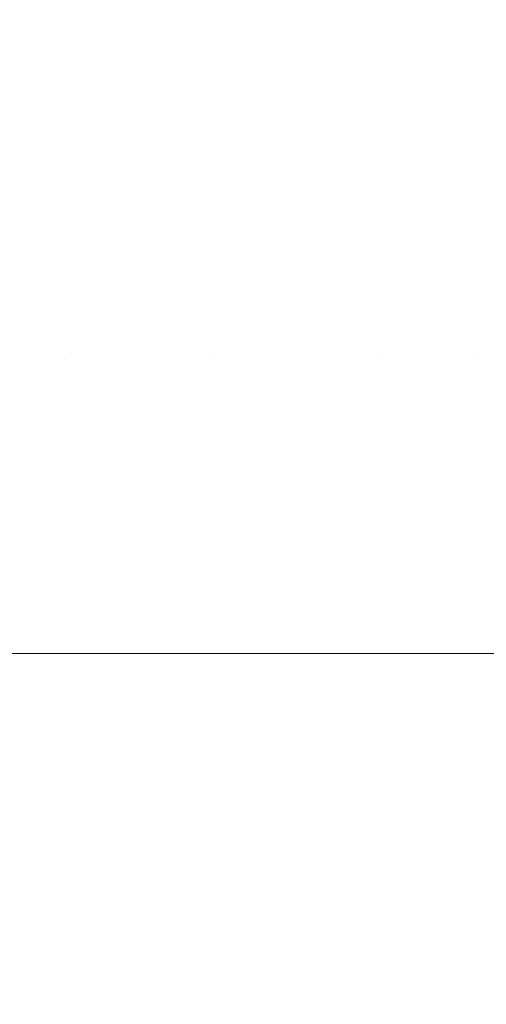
# Model space of a CAD drawing. Header units: centimetres. Extents: x -26.3 to 27.5, y 4.2 to 67.9.
# Tile 176 of 256: x -8.17947 to -8.17439, y 5.89639 to 5.90712. Entities that reach past the tile are written whole.
import ezdxf

# ---------------------------------------------------------------- set-up
doc = ezdxf.new("R2010")
doc.units = ezdxf.units.CM
doc.header["$LTSCALE"] = 2.54
doc.layers.add('Lucido design-1', color=7, linetype='Continuous')

# ---------------------------------------------------------------- blocks, each defined once
blk = doc.blocks.new('Gruppo-2-1')
at = {"color": 7, "linetype": 'Continuous', "lineweight": 9}
for points, invisible_edges in [([(-8.180267, 5.910014, -1147.577952), (-8.179675, 5.910014, -1147.576457), (-8.179428, 5.906752, -1147.576557), (-8.180017, 5.906752, -1147.578048)], 15), ([(-8.178812, 5.906752, -1147.575071), (-8.179428, 5.906752, -1147.576557), (-8.179675, 5.910014, -1147.576457), (-8.179058, 5.910014, -1147.574966)], 15), ([(-8.179058, 5.910014, -1147.574966), (-8.178419, 5.910014, -1147.573491), (-8.178174, 5.906752, -1147.573599), (-8.178812, 5.906752, -1147.575071)], 15), ([(-8.177511, 5.906752, -1147.572133), (-8.178174, 5.906752, -1147.573599), (-8.178419, 5.910014, -1147.573491), (-8.177754, 5.910014, -1147.572021)], 15), ([(-8.177754, 5.910014, -1147.572021), (-8.177068, 5.910014, -1147.570567), (-8.176827, 5.906752, -1147.570683), (-8.177511, 5.906752, -1147.572133)], 15), ([(-8.176117, 5.906752, -1147.569238), (-8.176827, 5.906752, -1147.570683), (-8.177068, 5.910014, -1147.570567), (-8.176356, 5.910014, -1147.569119)], 15), ([(-8.176356, 5.910014, -1147.569119), (-8.175624, 5.910014, -1147.567687), (-8.175387, 5.906752, -1147.567811), (-8.176117, 5.906752, -1147.569238)], 15), ([(-8.174631, 5.906752, -1147.56639), (-8.175387, 5.906752, -1147.567811), (-8.175624, 5.910014, -1147.567687), (-8.174866, 5.910014, -1147.566263)], 15), ([(-8.174866, 5.910014, -1147.566263), (-8.174089, 5.910014, -1147.564856), (-8.173856, 5.906752, -1147.564987), (-8.174631, 5.906752, -1147.56639)], 15), ([(-8.179968, 5.909814, -1111.47724), (-8.179352, 5.909814, -1111.475719), (-8.179115, 5.906619, -1111.475817), (-8.179729, 5.906619, -1111.477335)], 15), ([(-8.178474, 5.906619, -1111.474305), (-8.179115, 5.906619, -1111.475817), (-8.179352, 5.909814, -1111.475719), (-8.17871, 5.909814, -1111.474203)], 15), ([(-8.17871, 5.909814, -1111.474203), (-8.178045, 5.909814, -1111.472703), (-8.177811, 5.906619, -1111.472808), (-8.178474, 5.906619, -1111.474305)], 15), ([(-8.177121, 5.906619, -1111.471318), (-8.177811, 5.906619, -1111.472808), (-8.178045, 5.909814, -1111.472703), (-8.177353, 5.909814, -1111.471208)], 15), ([(-8.177353, 5.909814, -1111.471208), (-8.176639, 5.909814, -1111.469731), (-8.176409, 5.906619, -1111.469844), (-8.177121, 5.906619, -1111.471318)], 15), ([(-8.17567, 5.906619, -1111.468377), (-8.176409, 5.906619, -1111.469844), (-8.176639, 5.909814, -1111.469731), (-8.175899, 5.909814, -1111.46826)], 15), ([(-8.175899, 5.909814, -1111.46826), (-8.175137, 5.909814, -1111.466806), (-8.174911, 5.906619, -1111.466927), (-8.17567, 5.906619, -1111.468377)], 15), ([(-8.174124, 5.906619, -1111.465485), (-8.174911, 5.906619, -1111.466927), (-8.175137, 5.909814, -1111.466806), (-8.174349, 5.909814, -1111.46536)], 15), ([(-25.986537, 5.908431, -1111.014502), (-25.986537, 5.904573, -1111.014268), (27.113463, 5.904573, -1111.014268), (27.113463, 5.908431, -1111.014502)], 10), ([(-25.986537, 5.908431, -1147.114502), (-25.986537, 5.904573, -1147.114268), (27.113463, 5.904573, -1147.114268), (27.113463, 5.908431, -1147.114502)], 10), ([(-8.180017, 5.906752, -1147.578048), (-8.179428, 5.906752, -1147.576557), (-8.179279, 5.903484, -1147.576617), (-8.179868, 5.903484, -1147.578106)], 15), ([(-8.178664, 5.903484, -1147.575133), (-8.179279, 5.903484, -1147.576617), (-8.179428, 5.906752, -1147.576557), (-8.178812, 5.906752, -1147.575071)], 15), ([(-8.178812, 5.906752, -1147.575071), (-8.178174, 5.906752, -1147.573599), (-8.178028, 5.903484, -1147.573664), (-8.178664, 5.903484, -1147.575133)], 15), ([(-8.177366, 5.903484, -1147.5722), (-8.178028, 5.903484, -1147.573664), (-8.178174, 5.906752, -1147.573599), (-8.177511, 5.906752, -1147.572133)], 15), ([(-8.177511, 5.906752, -1147.572133), (-8.176827, 5.906752, -1147.570683), (-8.176683, 5.903484, -1147.570752), (-8.177366, 5.903484, -1147.5722)], 15), ([(-8.175974, 5.903484, -1147.56931), (-8.176683, 5.903484, -1147.570752), (-8.176827, 5.906752, -1147.570683), (-8.176117, 5.906752, -1147.569238)], 15), ([(-8.176117, 5.906752, -1147.569238), (-8.175387, 5.906752, -1147.567811), (-8.175245, 5.903484, -1147.567885), (-8.175974, 5.903484, -1147.56931)], 15), ([(-8.17449, 5.903484, -1147.566467), (-8.175245, 5.903484, -1147.567885), (-8.175387, 5.906752, -1147.567811), (-8.174631, 5.906752, -1147.56639)], 15), ([(-8.174631, 5.906752, -1147.56639), (-8.173856, 5.906752, -1147.564987), (-8.173716, 5.903484, -1147.565066), (-8.17449, 5.903484, -1147.566467)], 15), ([(-8.179729, 5.906619, -1111.477335), (-8.179115, 5.906619, -1111.475817), (-8.178973, 5.903417, -1111.475876), (-8.179586, 5.903417, -1111.477391)], 15), ([(-8.178333, 5.903417, -1111.474366), (-8.178973, 5.903417, -1111.475876), (-8.179115, 5.906619, -1111.475817), (-8.178474, 5.906619, -1111.474305)], 15), ([(-8.178474, 5.906619, -1111.474305), (-8.177811, 5.906619, -1111.472808), (-8.177671, 5.903417, -1111.472872), (-8.178333, 5.903417, -1111.474366)], 15), ([(-8.176981, 5.903417, -1111.471384), (-8.177671, 5.903417, -1111.472872), (-8.177811, 5.906619, -1111.472808), (-8.177121, 5.906619, -1111.471318)], 15), ([(-8.177121, 5.906619, -1111.471318), (-8.176409, 5.906619, -1111.469844), (-8.176271, 5.903417, -1111.469912), (-8.176981, 5.903417, -1111.471384)], 15), ([(-8.175533, 5.903417, -1111.468447), (-8.176271, 5.903417, -1111.469912), (-8.176409, 5.906619, -1111.469844), (-8.17567, 5.906619, -1111.468377)], 15), ([(-8.17567, 5.906619, -1111.468377), (-8.174911, 5.906619, -1111.466927), (-8.174775, 5.903417, -1111.467), (-8.175533, 5.903417, -1111.468447)], 15), ([(-8.17399, 5.903417, -1111.46556), (-8.174775, 5.903417, -1111.467), (-8.174911, 5.906619, -1111.466927), (-8.174124, 5.906619, -1111.465485)], 15), ([(27.113463, 5.904128, -1111.014241), (27.113463, 5.904573, -1111.014268), (-25.986537, 5.904573, -1111.014268), (-25.986537, 5.904128, -1111.014241)], 10), ([(27.113463, 5.904128, -1147.114241), (27.113463, 5.904573, -1147.114268), (-25.986537, 5.904573, -1147.114268), (-25.986537, 5.904128, -1147.114241)], 10), ([(-25.986537, 5.904128, -1111.014241), (-25.986537, 5.900212, -1111.014164), (27.113463, 5.900212, -1111.014164), (27.113463, 5.904128, -1111.014241)], 8), ([(-25.986537, 5.904128, -1147.114241), (-25.986537, 5.900212, -1147.114164), (27.113463, 5.900212, -1147.114164), (27.113463, 5.904128, -1147.114241)], 8), ([(-8.179868, 5.903484, -1147.578106), (-8.179279, 5.903484, -1147.576617), (-8.179209, 5.900212, -1147.576645), (-8.17999, 5.900212, -1147.578574)], 11), ([(-8.178421, 5.900212, -1147.574699), (-8.179209, 5.900212, -1147.576645), (-8.179279, 5.903484, -1147.576617), (-8.178664, 5.903484, -1147.575133)], 14), ([(-8.178664, 5.903484, -1147.575133), (-8.178028, 5.903484, -1147.573664), (-8.178421, 5.900212, -1147.574699)], 11), ([(-8.177299, 5.900212, -1147.572231), (-8.178421, 5.900212, -1147.574699), (-8.178028, 5.903484, -1147.573664), (-8.177366, 5.903484, -1147.5722)], 14), ([(-8.177366, 5.903484, -1147.5722), (-8.176683, 5.903484, -1147.570752), (-8.176689, 5.900212, -1147.57089)], 11), ([(-8.176689, 5.900212, -1147.57089), (-8.177299, 5.900212, -1147.572231), (-8.177366, 5.903484, -1147.5722)], 10), ([(-8.175907, 5.900212, -1147.569344), (-8.176689, 5.900212, -1147.57089), (-8.176683, 5.903484, -1147.570752), (-8.175974, 5.903484, -1147.56931)], 14), ([(-8.175974, 5.903484, -1147.56931), (-8.175245, 5.903484, -1147.567885), (-8.174798, 5.900212, -1147.567152), (-8.175907, 5.900212, -1147.569344)], 11), ([(-8.174798, 5.900212, -1147.567152), (-8.175245, 5.903484, -1147.567885), (-8.17449, 5.903484, -1147.566467)], 11), ([(-8.17449, 5.903484, -1147.566467), (-8.173716, 5.903484, -1147.565066), (-8.17365, 5.900212, -1147.565103), (-8.174798, 5.900212, -1147.567152)], 11), ([(-8.179586, 5.903417, -1111.477391), (-8.178973, 5.903417, -1111.475876), (-8.178908, 5.900212, -1111.475903), (-8.179521, 5.900212, -1111.477417)], 11), ([(-8.178973, 5.903417, -1111.475876), (-8.178333, 5.903417, -1111.474366), (-8.178421, 5.900212, -1111.474699)], 11), ([(-8.178421, 5.900212, -1111.474699), (-8.178908, 5.900212, -1111.475903), (-8.178973, 5.903417, -1111.475876)], 10), ([(-8.178333, 5.903417, -1111.474366), (-8.177671, 5.903417, -1111.472872), (-8.177604, 5.900212, -1111.472902), (-8.178421, 5.900212, -1111.474699)], 11), ([(-8.176689, 5.900212, -1111.47089), (-8.177604, 5.900212, -1111.472902), (-8.177671, 5.903417, -1111.472872), (-8.176981, 5.903417, -1111.471384)], 14), ([(-8.176981, 5.903417, -1111.471384), (-8.176271, 5.903417, -1111.469912), (-8.176689, 5.900212, -1111.47089)], 11), ([(-8.17547, 5.900212, -1111.46848), (-8.176689, 5.900212, -1111.47089), (-8.176271, 5.903417, -1111.469912), (-8.175533, 5.903417, -1111.468447)], 14), ([(-8.175533, 5.903417, -1111.468447), (-8.174775, 5.903417, -1111.467), (-8.174798, 5.900212, -1111.467152)], 11), ([(-8.174798, 5.900212, -1111.467152), (-8.17547, 5.900212, -1111.46848), (-8.175533, 5.903417, -1111.468447)], 10), ([(-8.173926, 5.900212, -1111.465595), (-8.174798, 5.900212, -1111.467152), (-8.174775, 5.903417, -1111.467), (-8.17399, 5.903417, -1111.46556)], 14), ([(-8.17999, 5.900212, -1147.578574), (-8.179209, 5.900212, -1147.576645), (-8.17968, 4.700212, -1147.57777)], 10), ([(-8.178408, 4.700212, -1111.474704), (-8.17968, 4.700212, -1111.47777), (-8.179521, 5.900212, -1111.477417), (-8.178908, 5.900212, -1111.475903)], 10), ([(-8.178408, 4.700212, -1147.574704), (-8.17968, 4.700212, -1147.57777), (-8.179209, 5.900212, -1147.576645)], 10), ([(-8.179209, 5.900212, -1147.576645), (-8.178421, 5.900212, -1147.574699), (-8.178408, 4.700212, -1147.574704)], 10), ([(-8.178908, 5.900212, -1111.475903), (-8.178421, 5.900212, -1111.474699), (-8.178408, 4.700212, -1111.474704)], 10), ([(-8.178421, 5.900212, -1111.474699), (-8.177604, 5.900212, -1111.472902), (-8.178104, 4.700212, -1111.473971)], 10), ([(-8.178104, 4.700212, -1111.473971), (-8.178408, 4.700212, -1111.474704), (-8.178421, 5.900212, -1111.474699)], 10), ([(-8.178104, 4.700212, -1147.573971), (-8.178421, 5.900212, -1147.574699), (-8.177299, 5.900212, -1147.572231)], 9), ([(-8.178104, 4.700212, -1147.573971), (-8.178408, 4.700212, -1147.574704), (-8.178421, 5.900212, -1147.574699)], 10), ([(-8.176678, 4.700212, -1111.470895), (-8.178104, 4.700212, -1111.473971), (-8.177604, 5.900212, -1111.472902)], 10), ([(-8.177299, 5.900212, -1147.572231), (-8.176678, 4.700212, -1147.570895), (-8.178104, 4.700212, -1147.573971)], 9), ([(-8.177604, 5.900212, -1111.472902), (-8.176689, 5.900212, -1111.47089), (-8.176678, 4.700212, -1111.470895)], 10), ([(-8.177299, 5.900212, -1147.572231), (-8.176689, 5.900212, -1147.57089), (-8.176678, 4.700212, -1147.570895)], 10), ([(-8.176373, 4.700212, -1111.470236), (-8.176689, 5.900212, -1111.47089), (-8.17547, 5.900212, -1111.46848)], 9), ([(-8.176373, 4.700212, -1111.470236), (-8.176678, 4.700212, -1111.470895), (-8.176689, 5.900212, -1111.47089)], 10), ([(-8.176689, 5.900212, -1147.57089), (-8.175907, 5.900212, -1147.569344), (-8.176373, 4.700212, -1147.570236)], 10), ([(-8.176373, 4.700212, -1147.570236), (-8.176678, 4.700212, -1147.570895), (-8.176689, 5.900212, -1147.57089)], 10), ([(-8.17547, 5.900212, -1111.46848), (-8.174788, 4.700212, -1111.467158), (-8.176373, 4.700212, -1111.470236)], 9), ([(-8.175907, 5.900212, -1147.569344), (-8.174798, 5.900212, -1147.567152), (-8.174788, 4.700212, -1147.567158), (-8.176373, 4.700212, -1147.570236)], 10), ([(-8.17547, 5.900212, -1111.46848), (-8.174798, 5.900212, -1111.467152), (-8.174788, 4.700212, -1111.467158)], 10), ([(-8.174798, 5.900212, -1111.467152), (-8.173926, 5.900212, -1111.465595), (-8.174487, 4.700212, -1111.466573)], 10), ([(-8.174487, 4.700212, -1111.466573), (-8.174788, 4.700212, -1111.467158), (-8.174798, 5.900212, -1111.467152)], 10), ([(-8.174798, 5.900212, -1147.567152), (-8.17365, 5.900212, -1147.565103), (-8.174487, 4.700212, -1147.566573)], 10), ([(-8.174487, 4.700212, -1147.566573), (-8.174788, 4.700212, -1147.567158), (-8.174798, 5.900212, -1147.567152)], 10), ([(-8.173926, 5.900212, -1111.465595), (-8.17275, 5.900212, -1111.463494), (-8.172741, 4.700212, -1111.4635), (-8.174487, 4.700212, -1111.466573)], 10), ([(-8.17365, 5.900212, -1147.565103), (-8.17275, 5.900212, -1147.563494), (-8.172741, 4.700212, -1147.5635), (-8.174487, 4.700212, -1147.566573)], 10)]:
    blk.add_3dface(points, dxfattribs=dict(at, invisible_edges=invisible_edges))
for points in [[(-25.986537, 5.900212, -1111.014164), (-25.986537, 4.300212, -1111.014164), (27.113463, 4.300212, -1111.014164), (27.113463, 5.900212, -1111.014164)], [(-25.986537, 5.900212, -1147.114164), (-25.986537, 4.300212, -1147.114164), (27.113463, 4.300212, -1147.114164), (27.113463, 5.900212, -1147.114164)]]:
    blk.add_3dface(points, dxfattribs=at)
blk = doc.blocks.new('Gruppo-3-1')
at = {"color": 7}
blk.add_blockref('Gruppo-2-1', (0, 0), dxfattribs=at)

msp = doc.modelspace()

# ---------------------------------------------------------------- block references
at = {"layer": 'Lucido design-1', "color": 7}
msp.add_blockref('Gruppo-3-1', (0, 0), dxfattribs=at)

doc.saveas('drawing.dxf')
